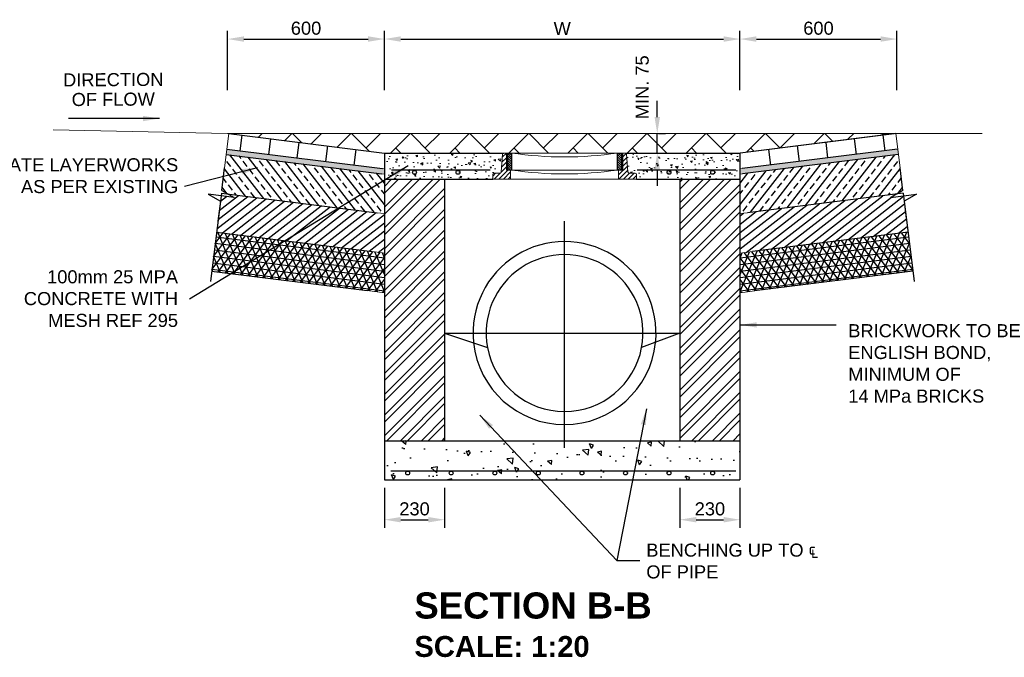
# Model space of a CAD drawing. Extents: x 76590 to 148436, y 2885688 to 2928336.
# Tile 4 of 17: x 84452 to 88219, y 2886105 to 2888543. Entities that reach past the tile are written whole.
import ezdxf
from ezdxf.enums import TextEntityAlignment as Align
from ezdxf.lldxf.tags import DXFTag

# ---------------------------------------------------------------- set-up
doc = ezdxf.new("R2010")
doc.units = 0
doc.header["$PDSIZE"] = 0.2
for name, color, linetype in [('CENTRE', 2, 'CENTER'), ('CONCRETE', 3, 'Continuous'), ('DIM1', 2, 'Continuous'), ('DIMENSIONS', 1, 'Continuous'), ('DIMS', 1, 'Continuous'), ('GRID', 7, 'Continuous'), ('HATCH', 7, 'Continuous'), ('layerworks', 1, 'Continuous'), ('PIPES', 1, 'Continuous'), ('REINFORCING', 3, 'Continuous'), ('SW Pipes', 6, 'Continuous'), ('T25', 2, 'Continuous'), ('T50', 6, 'Continuous'), ('xref', 252, 'Continuous')]:
    doc.layers.add(name, color=color, linetype=linetype)
doc.styles.add('ARIAL', font='arial.ttf')
doc.styles.add('Arial Bold', font='arialbd.ttf')
doc.styles.add('ROMANS', font='romans.shx', dxfattribs={"width": 0.8})
tags = doc.linetypes.add('CENTER', pattern=[2, 1.25, -0.25, 0.25, -0.25]).pattern_tags.tags
tags[10:11] = [DXFTag(74, 4), DXFTag(75, 0), DXFTag(340, '0'), DXFTag(46, 0.0), DXFTag(50, 0.0), DXFTag(44, 0.0), DXFTag(45, 0.0)]
tags[8:9] = [DXFTag(74, 4), DXFTag(75, 0), DXFTag(340, '0'), DXFTag(46, 0.0), DXFTag(50, 0.0), DXFTag(44, 0.0), DXFTag(45, 0.0)]
tags[6:7] = [DXFTag(74, 4), DXFTag(75, 0), DXFTag(340, '0'), DXFTag(46, 0.0), DXFTag(50, 0.0), DXFTag(44, 0.0), DXFTag(45, 0.0)]
tags[4:5] = [DXFTag(74, 4), DXFTag(75, 0), DXFTag(340, '0'), DXFTag(46, 0.0), DXFTag(50, 0.0), DXFTag(44, 0.0), DXFTag(45, 0.0)]
tags = doc.linetypes.add('DASHED2', pattern=[0.375, 0.25, -0.125]).pattern_tags.tags
tags[6:7] = [DXFTag(74, 4), DXFTag(75, 0), DXFTag(340, '0'), DXFTag(46, 0.0), DXFTag(50, 0.0), DXFTag(44, 0.0), DXFTag(45, 0.0)]
tags[4:5] = [DXFTag(74, 4), DXFTag(75, 0), DXFTag(340, '0'), DXFTag(46, 0.0), DXFTag(50, 0.0), DXFTag(44, 0.0), DXFTag(45, 0.0)]
tags = doc.linetypes.add('HIDDEN', pattern=[0.375, 0.25, -0.125]).pattern_tags.tags
tags[6:7] = [DXFTag(74, 4), DXFTag(75, 0), DXFTag(340, '0'), DXFTag(46, 0.0), DXFTag(50, 0.0), DXFTag(44, 0.0), DXFTag(45, 0.0)]
tags[4:5] = [DXFTag(74, 4), DXFTag(75, 0), DXFTag(340, '0'), DXFTag(46, 0.0), DXFTag(50, 0.0), DXFTag(44, 0.0), DXFTag(45, 0.0)]
doc.dimstyles.new('1-25', dxfattribs={"dimscale": 25, "dimtxt": 2, "dimasz": 2.5, "dimexe": 1.25, "dimexo": 0.625, "dimtad": 1, "dimdec": 0, "dimzin": 12, "dimtxsty": 'ROMANS', "dimcen": 2, "dimclrd": 1, "dimclre": 1, "dimclrt": 2, "dimadec": 0, "dimazin": 0, "dimtfac": 1, "dimtdec": 4, "dimtmove": 2, "dimatfit": 3, "dimfxl": 1, "dimtvp": 1, "dimtolj": 1, "dimtzin": 0, "dimlwd": -1, "dimarcsym": 0})
doc.dimstyles.new('1-25$7', dxfattribs={"dimscale": 25, "dimtxt": 2, "dimasz": 2.5, "dimexe": 1.25, "dimexo": 0.625, "dimtad": 0, "dimtih": 1, "dimtoh": 1, "dimdec": 0, "dimzin": 12, "dimtxsty": 'ROMANS', "dimcen": 2, "dimclrd": 1, "dimclre": 1, "dimclrt": 2, "dimadec": 0, "dimazin": 0, "dimtfac": 1, "dimtdec": 4, "dimtmove": 0, "dimatfit": 3, "dimfxl": 1, "dimtvp": 1, "dimtolj": 1, "dimtzin": 0, "dimlwd": -1, "dimarcsym": 0})

# ---------------------------------------------------------------- blocks, each defined once
blk = doc.blocks.new('*D111')
at = {"layer": 'Defpoints', "color": 0, "linetype": 'Continuous', "transparency": 16777216}
for p in [(85847.6, 2888469.4), (85247.6, 2888258.4), (85847.6, 2888258.4)]:
    blk.add_point(p, dxfattribs=at)
at = {"layer": 'DIMENSIONS', "color": 1, "linetype": 'Continuous', "lineweight": -2, "transparency": 16777216}
for p, q in [((85247.6, 2888274), (85247.6, 2888500.7)), ((85847.6, 2888274), (85847.6, 2888500.7))]:
    blk.add_line(p, q, dxfattribs=at)
at = {"layer": 'DIMENSIONS', "color": 1, "linetype": 'Continuous', "transparency": 16777216}
blk.add_line((85310.1, 2888469.4), (85785.1, 2888469.4), dxfattribs=at)
for points in [[(85310.1, 2888479.8), (85310.1, 2888459), (85247.6, 2888469.4)], [(85785.1, 2888479.8), (85785.1, 2888459), (85847.6, 2888469.4)]]:
    blk.add_solid(points, dxfattribs=at)
at = {"layer": 'DIMENSIONS', "color": 2, "linetype": 'Continuous', "lineweight": 18, "transparency": 16777216, "insert": (85547.6, 2888510.6), "char_height": 50, "attachment_point": 5, "style": 'ARIAL'}
blk.add_mtext('\\A1;600', dxfattribs=at)
blk = doc.blocks.new('*D112')
at = {"layer": 'Defpoints', "color": 0, "linetype": 'Continuous', "transparency": 16777216}
for p in [(87207.6, 2888469.4), (85847.6, 2888258.4), (87207.6, 2888274)]:
    blk.add_point(p, dxfattribs=at)
at = {"layer": 'DIMENSIONS', "color": 1, "linetype": 'Continuous', "lineweight": -2, "transparency": 16777216}
for p, q in [((85847.6, 2888274), (85847.6, 2888500.7)), ((87207.6, 2888289.6), (87207.6, 2888500.7))]:
    blk.add_line(p, q, dxfattribs=at)
at = {"layer": 'DIMENSIONS', "color": 1, "linetype": 'Continuous', "transparency": 16777216}
blk.add_line((85910.1, 2888469.4), (87145.1, 2888469.4), dxfattribs=at)
for points in [[(85910.1, 2888479.8), (85910.1, 2888459), (85847.6, 2888469.4)], [(87145.1, 2888479.8), (87145.1, 2888459), (87207.6, 2888469.4)]]:
    blk.add_solid(points, dxfattribs=at)
at = {"layer": 'DIMENSIONS', "color": 2, "linetype": 'Continuous', "lineweight": 18, "transparency": 16777216, "insert": (86527.6, 2888510), "char_height": 50, "attachment_point": 5, "style": 'ARIAL'}
blk.add_mtext('\\A1;W', dxfattribs=at)
blk = doc.blocks.new('*D113')
at = {"layer": 'Defpoints', "color": 0, "linetype": 'Continuous', "transparency": 16777216}
for p in [(87807.9, 2888469.4), (87207.6, 2888258.4), (87807.9, 2888258.4)]:
    blk.add_point(p, dxfattribs=at)
at = {"layer": 'DIMENSIONS', "color": 1, "linetype": 'Continuous', "lineweight": -2, "transparency": 16777216}
for p, q in [((87207.6, 2888274), (87207.6, 2888500.7)), ((87807.9, 2888274), (87807.9, 2888500.7))]:
    blk.add_line(p, q, dxfattribs=at)
at = {"layer": 'DIMENSIONS', "color": 1, "linetype": 'Continuous', "transparency": 16777216}
blk.add_line((87270.1, 2888469.4), (87745.4, 2888469.4), dxfattribs=at)
for points in [[(87270.1, 2888479.8), (87270.1, 2888459), (87207.6, 2888469.4)], [(87745.4, 2888479.8), (87745.4, 2888459), (87807.9, 2888469.4)]]:
    blk.add_solid(points, dxfattribs=at)
at = {"layer": 'DIMENSIONS', "color": 2, "linetype": 'Continuous', "lineweight": 18, "transparency": 16777216, "insert": (87507.8, 2888510.6), "char_height": 50, "attachment_point": 5, "style": 'ARIAL'}
blk.add_mtext('\\A1;600', dxfattribs=at)
blk = doc.blocks.new('*D114')
at = {"layer": 'Defpoints', "color": 0, "linetype": 'Continuous', "transparency": 16777216}
for p in [(86880.2, 2888108.5), (86891.1, 2888108.5), (86880.2, 2888033.5)]:
    blk.add_point(p, dxfattribs=at)
at = {"layer": 'DIMENSIONS', "color": 1, "linetype": 'Continuous', "transparency": 16777216}
for p, q in [((86891.1, 2888171), (86891.1, 2888233.5)), ((86891.1, 2888033.5), (86891.1, 2888108.5)), ((86891.1, 2887971), (86891.1, 2887908.5))]:
    blk.add_line(p, q, dxfattribs=at)
at = {"layer": 'DIMENSIONS', "color": 1, "linetype": 'Continuous', "lineweight": -2, "transparency": 16777216}
for p, q in [((86895.8, 2888108.5), (86922.4, 2888108.5)), ((86895.8, 2888033.5), (86922.4, 2888033.5))]:
    blk.add_line(p, q, dxfattribs=at)
at = {"layer": 'DIMENSIONS', "color": 1, "linetype": 'Continuous', "transparency": 16777216}
for points in [[(86880.7, 2888171), (86901.6, 2888171), (86891.1, 2888108.5)], [(86880.7, 2887971), (86901.6, 2887971), (86891.1, 2888033.5)]]:
    blk.add_solid(points, dxfattribs=at)
at = {"layer": 'DIMENSIONS', "color": 2, "linetype": 'Continuous', "lineweight": 18, "transparency": 16777216, "insert": (86833.7, 2888284.9), "char_height": 50, "attachment_point": 5, "rotation": 90, "style": 'ARIAL'}
blk.add_mtext('\\A1;MIN. 75', dxfattribs=at)
blk = doc.blocks.new('*D115')
at = {"layer": 'Defpoints', "color": 0, "linetype": 'Continuous', "transparency": 16777216}
for p in [(86977.6, 2886769.4), (87207.6, 2886769.4), (87207.6, 2886631.3)]:
    blk.add_point(p, dxfattribs=at)
at = {"layer": 'DIMENSIONS', "color": 1, "linetype": 'Continuous', "lineweight": -2, "transparency": 16777216}
for p, q in [((86977.6, 2886753.7), (86977.6, 2886600.1)), ((87207.6, 2886753.7), (87207.6, 2886600.1))]:
    blk.add_line(p, q, dxfattribs=at)
at = {"layer": 'DIMENSIONS', "color": 1, "linetype": 'Continuous', "transparency": 16777216}
blk.add_line((87040.1, 2886631.3), (87145.1, 2886631.3), dxfattribs=at)
for points in [[(87040.1, 2886641.8), (87040.1, 2886620.9), (86977.6, 2886631.3)], [(87145.1, 2886641.8), (87145.1, 2886620.9), (87207.6, 2886631.3)]]:
    blk.add_solid(points, dxfattribs=at)
at = {"layer": 'DIMENSIONS', "color": 2, "linetype": 'Continuous', "lineweight": 18, "transparency": 16777216, "insert": (87092.6, 2886672.5), "char_height": 50, "attachment_point": 5, "style": 'ARIAL'}
blk.add_mtext('\\A1;230', dxfattribs=at)
blk = doc.blocks.new('*D116')
at = {"layer": 'Defpoints', "color": 0, "linetype": 'Continuous', "transparency": 16777216}
for p in [(85847.6, 2886769.4), (86077.6, 2886769.4), (86077.6, 2886631.3)]:
    blk.add_point(p, dxfattribs=at)
at = {"layer": 'DIMENSIONS', "color": 1, "linetype": 'Continuous', "lineweight": -2, "transparency": 16777216}
for p, q in [((85847.6, 2886753.7), (85847.6, 2886600.1)), ((86077.6, 2886753.7), (86077.6, 2886600.1))]:
    blk.add_line(p, q, dxfattribs=at)
at = {"layer": 'DIMENSIONS', "color": 1, "linetype": 'Continuous', "transparency": 16777216}
blk.add_line((85910.1, 2886631.3), (86015.1, 2886631.3), dxfattribs=at)
for points in [[(85910.1, 2886641.8), (85910.1, 2886620.9), (85847.6, 2886631.3)], [(86015.1, 2886641.8), (86015.1, 2886620.9), (86077.6, 2886631.3)]]:
    blk.add_solid(points, dxfattribs=at)
at = {"layer": 'DIMENSIONS', "color": 2, "linetype": 'Continuous', "lineweight": 18, "transparency": 16777216, "insert": (85962.6, 2886672.5), "char_height": 50, "attachment_point": 5, "style": 'ARIAL'}
blk.add_mtext('\\A1;230', dxfattribs=at)
blk = doc.blocks.new('break')
at = {"color": 1}
for p, q in [((0, 2), (0, 10.74)), ((5, 0), (-5, 0)), ((-5, 0), (0, -2)), ((0, 2), (5, 0)), ((0, -2), (0, -9.81))]:
    blk.add_line(p, q, dxfattribs=at)

msp = doc.modelspace()

# ---------------------------------------------------------------- hatches: boundary and pattern name
at = {"layer": 'HATCH'}
h = msp.add_hatch(dxfattribs=at)
h.set_pattern_fill('AR-SAND', color=8, scale=5, angle=352.875, style=0)
h.set_pattern_definition([(30.37498365, (225951.6705, -3505.809), (0.882430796, 9.598789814), [0, -7.6, 0, -8.5, 0, -8.125]), (0.37498365, (225951.67, -3505.809), (10.53077205, 12.90419661), [0, -4.1, 0, -6.85, 0, -2.625]), (320.37498365, (225945.568, -3505.046), (15.453979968, -1.903232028), [0, -2.5, 0, -9, 0, -11.75]), (310.37498365, (225945.568, -3505.046), (15.4588759, 2.49016965), [0, -1.25, 0, -5.9, 0, -6.75])])
h.paths.add_polyline_path([(85244.7, 2888048.4), (85242.2, 2888028.6), (85837.7, 2887954.1), (85847.6, 2887952.9), (85847.6, 2887973), (85840.2, 2887974)])
at = {"layer": 'HATCH', "linetype": 'Continuous', "lineweight": 18}
h = msp.add_hatch(dxfattribs=at)
h.set_pattern_fill('AR-CONC', color=8, scale=0.4, angle=90, style=0)
h.set_pattern_definition([(140, (86195.684, 2887988.524), (6.3756, 72.874), [7.62, -83.82]), (85, (86195.684, 2887988.52), (-76.423, -14.0974), [6.096, -67.056]), (190.4514, (86196.215, 2887994.596), (-70.047, 58.7765), [6.476, -71.236]), (136.184, (86175.36, 2887988.52), (16.817, 108.432), [11.43, -125.73]), (186.636, (86176.77, 2887997.56), (-98.97, 94.962), [9.714, -106.854]), (81.184, (86175.36, 2887988.52), (-98.97, 94.962), [9.144, -100.584]), (111, (86180.444, 2887998.684), (40.906, 60.6458), [7.62, -83.82]), (56, (86180.444, 2887998.68), (-73.675, 24.721), [6.096, -67.056]), (161.4514, (86183.85, 2888003.74), (-32.769, 85.3666), [6.476, -71.236]), (127.5, (86195.684, 2887988.524), (-33.822, 1.23544), [0, -66.2432, 0, -68.072, 0, -67.31]), (97.5, (86195.684, 2887988.524), (-40.0722, 26.7279), [0, -38.8112, 0, -64.7192, 0, -25.654]), (57.5, (86195.684, 2887965.867), (2.2915, 54.23624), [0, -25.4, 0, -79.248, 0, -105.156]), (47.5, (86195.684, 2887955.707), (-10.1706, 59.2517), [0, -33.02, 0, -52.6288, 0, -74.676])])
h.paths.add_polyline_path([(86299.3, 2888028.8, -0.395569), (86304.3, 2888033.5), (85847.6, 2888033.5), (85847.6, 2887933.5), (86261.5, 2887933.5), (86261.5, 2887951.5, -0.414214), (86266.5, 2887956.5), (86289.1, 2887956.5, 0.387902), (86294, 2887961.1)])
h.paths.add_polyline_path([(87207.6, 2888033.5), (86768.7, 2888033.5, -0.395569), (86773.6, 2888028.8), (86778.9, 2887961.1, 0.387902), (86783.9, 2887956.5), (86806.5, 2887956.5, -0.414214), (86811.5, 2887951.5), (86811.5, 2887933.5), (87207.6, 2887933.5)])
h = msp.add_hatch(dxfattribs=at)
h.set_pattern_fill('ANSI31', color=1, scale=100, style=0)
h.set_pattern_definition([(45, (112509.662, 2899521.268), (-8.838835, 8.838835), [])])
h.paths.add_polyline_path([(86811.5, 2887951.5, 0.414214), (86806.5, 2887956.5), (86783.9, 2887956.5, -0.395569), (86778.9, 2887961.2), (86773.6, 2888029, 0.387902), (86768.7, 2888033.5), (86759, 2888033.5), (86759, 2887968.5), (86743, 2887968.5), (86743, 2887933.5), (86811.5, 2887933.5)])
h.paths.add_polyline_path([(86330, 2887968.5), (86314, 2887968.5), (86314, 2888033.5), (86304.3, 2888033.5, 0.387902), (86299.3, 2888029), (86294.1, 2887961.2, -0.395569), (86289.1, 2887956.5), (86266.5, 2887956.5, 0.414214), (86261.5, 2887951.5), (86261.5, 2887933.5), (86330, 2887933.5)])
h = msp.add_hatch(dxfattribs=at)
h.set_pattern_fill('ANSI31', color=8, scale=50, angle=90, style=0)
h.set_pattern_definition([(135, (112509.662, 2899521.268), (-4.4194174, -4.4194174), [])])
h.paths.add_polyline_path([(86754, 2888033.5), (86739, 2888033.5), (86739, 2887968.5), (86745, 2887968.5), (86754, 2887968.5)])
h.paths.add_polyline_path([(86334, 2888033.5), (86319, 2888033.5), (86319, 2887968.5), (86334, 2887968.5)])
at = {"layer": 'HATCH'}
h = msp.add_hatch(dxfattribs=at)
h.set_pattern_fill('AR-SAND', color=8, scale=5, angle=352.875, style=0)
h.set_pattern_definition([(149.62501635, (-52896.1334, -3505.809), (-0.882430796, 9.598789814), [0, -7.6, 0, -8.5, 0, -8.125]), (179.62501635, (-52896.133, -3505.809), (-10.53077205, 12.90419661), [0, -4.1, 0, -6.85, 0, -2.625]), (219.62501635, (-52890.031, -3505.046), (-15.453979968, -1.903232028), [0, -2.5, 0, -9, 0, -11.75]), (229.62501635, (-52890.031, -3505.046), (-15.4588759, 2.49016965), [0, -1.25, 0, -5.9, 0, -6.75])])
h.paths.add_polyline_path([(87810.8, 2888048.4), (87813.3, 2888028.6), (87217.8, 2887954.1), (87207.9, 2887952.9), (87207.9, 2887973), (87215.4, 2887974)])
h = msp.add_hatch(dxfattribs=at)
h.set_pattern_fill('ANSI33', color=8, scale=200, angle=82.875, style=0)
h.set_pattern_definition([(127.8749837, (225651.67, -3655.81), (-39.4676109, -30.6970307), []), (127.8749837, (225656.056, -3620.727), (-39.4676109, -30.6970307), [25, -12.5])])
h.paths.add_polyline_path([(85847.6, 2887933.5), (85847.6, 2887952.9), (85837.7, 2887954.1), (85242.2, 2888028.6), (85235.6, 2887976.4), (85224.9, 2887889.6), (85248.6, 2887876.6), (85819.1, 2887805.3), (85847.6, 2887801.7)])
h = msp.add_hatch(dxfattribs=at)
h.set_pattern_fill('ANSI33', color=8, scale=200, angle=82.875, style=0)
h.set_pattern_definition([(52.1250163, (-52596.133, -3655.81), (39.4676109, -30.6970307), []), (52.1250163, (-52600.52, -3620.727), (39.4676109, -30.6970307), [25, -12.5])])
h.paths.add_polyline_path([(87207.9, 2887933.5), (87207.9, 2887952.9), (87217.8, 2887954.1), (87813.3, 2888028.6), (87819.9, 2887976.4), (87830.6, 2887889.6), (87806.9, 2887876.6), (87236.4, 2887805.3), (87207.9, 2887801.7)])
h = msp.add_hatch(dxfattribs=at)
h.set_pattern_fill('ANSI32', color=8, scale=150, style=0)
h.set_pattern_definition([(45, (66936.71, 2882995.93), (-39.77476, 39.77476), []), (45, (66963.225, 2882995.93), (-39.77476, 39.77476), [])])
h.paths.add_polyline_path([(86077.6, 2887933.5), (85847.6, 2887933.5), (85847.6, 2886933.5), (86077.6, 2886933.5), (86077.6, 2887345.1)])
h = msp.add_hatch(dxfattribs=at)
h.set_pattern_fill('ANSI32', color=8, scale=150, style=0)
h.set_pattern_definition([(45, (66936.71, 2882995.93), (-39.77476, 39.77476), []), (45, (66963.226, 2882995.93), (-39.77476, 39.77476), [])])
h.paths.add_polyline_path([(87207.6, 2887933.5), (86977.6, 2887933.5), (86977.6, 2887345.1), (86977.6, 2886933.5), (87207.6, 2886933.5), (87207.6, 2887345.1)])
h = msp.add_hatch(dxfattribs=at)
h.set_pattern_fill('ANSI31', color=8, scale=200, angle=352.875, style=0)
h.set_pattern_definition([(37.8749837, (225551.67, -3755.81), (-15.34851534, 19.73380543), [])])
h.paths.add_polyline_path([(85847.6, 2887801.7), (85819.1, 2887805.3), (85248.6, 2887876.6), (85272.1, 2887863.7), (85222.5, 2887869.8), (85205.1, 2887730.9), (85800.5, 2887656.4), (85847.6, 2887650.6)])
h = msp.add_hatch(dxfattribs=at)
h.set_pattern_fill('ANSI31', color=8, scale=200, angle=352.875, style=0)
h.set_pattern_definition([(37.8749837, (225534.294, -3755.712), (-15.34851534, 19.73380543), [])])
h.paths.add_polyline_path([(87207.9, 2887801.8), (87236.5, 2887805.4), (87806.9, 2887876.7), (87783.5, 2887863.8), (87833.1, 2887869.9), (87850.4, 2887731), (87255.1, 2887656.5), (87207.9, 2887650.6)])
h = msp.add_hatch(dxfattribs=at)
h.set_pattern_fill('NET3', color=8, scale=200, angle=352.875, style=0)
h.set_pattern_definition([(352.8749837, (225401.67, -3905.81), (3.10086836, 24.80694692), []), (52.8749837, (225401.67, -3905.81), (-19.93301204, 15.08890424), []), (112.8749837, (225401.67, -3905.81), (-23.0338804, -9.71804268), [])])
h.paths.add_polyline_path([(85847.6, 2887650.6), (85800.5, 2887656.4), (85205.1, 2887730.9), (85186.5, 2887582), (85781.9, 2887507.6), (85847.6, 2887499.4)])
h = msp.add_hatch(dxfattribs=at)
h.set_pattern_fill('NET3', color=8, scale=200, angle=352.875, style=0)
h.set_pattern_definition([(187.1250163, (-52346.133, -3905.81), (-3.10086836, 24.80694692), []), (127.1250163, (-52346.133, -3905.81), (19.93301204, 15.08890424), []), (67.1250163, (-52346.133, -3905.81), (23.0338804, -9.71804268), [])])
h.paths.add_polyline_path([(87207.9, 2887650.6), (87255.1, 2887656.4), (87850.4, 2887730.9), (87869, 2887582), (87273.7, 2887507.6), (87207.9, 2887499.4)])
at = {"layer": 'SW Pipes'}
h = msp.add_hatch(dxfattribs=at)
h.set_pattern_fill('AR-CONC', color=8, angle=90)
h.set_pattern_definition([(140, (86676.95, 2886877.65), (15.94, 182.185), [19.05, -209.55]), (85, (86676.95, 2886877.65), (-191.057, -35.243), [15.24, -167.64]), (190.451, (86678.28, 2886892.83), (-175.118, 146.94), [16.19, -178.09]), (136.184, (86626.15, 2886877.65), (42.04, 271.08), [28.575, -314.325]), (186.636, (86629.65, 2886900.24), (-247.43, 237.4), [24.285, -267.136]), (81.184, (86626.15, 2886877.65), (-247.43, 237.4), [22.86, -251.46]), (111, (86638.85, 2886903.05), (102.265, 151.614), [19.05, -209.55]), (56, (86638.85, 2886903.05), (-184.19, 61.8), [15.24, -167.64]), (161.451, (86647.37, 2886915.68), (-81.923, 213.416), [16.19, -178.09]), (127.5, (86676.95, 2886877.65), (-84.555, 3.0886), [0, -165.608, 0, -170.18, 0, -168.275]), (97.5, (86676.95, 2886877.65), (-100.181, 66.82), [0, -97.028, 0, -161.798, 0, -64.135]), (57.5, (86676.95, 2886821.01), (5.729, 135.5906), [0, -63.5, 0, -198.12, 0, -262.89]), (47.5, (86676.95, 2886795.61), (-25.426, 148.13), [0, -82.55, 0, -131.572, 0, -186.69])])
h.paths.add_polyline_path([(87207.6, 2886783.5), (87207.6, 2886933.5), (85847.6, 2886933.5), (85847.6, 2886783.5)])
h.paths.add_polyline_path([(86110.2, 2886809.7, -1), (86095.6, 2886809.7, -1)], flags=16)
h.paths.add_polyline_path([(86276.9, 2886809.7, -1), (86262.3, 2886809.7, -1)], flags=16)
h.paths.add_polyline_path([(85943.6, 2886809.7, -1), (85929, 2886809.7, -1)], flags=16)
h.paths.add_polyline_path([(86443.5, 2886809.7, -1), (86428.9, 2886809.7, -1)], flags=16)
h.paths.add_polyline_path([(86610.2, 2886809.7, -1), (86595.6, 2886809.7, -1)], flags=16)
h.paths.add_polyline_path([(86776.8, 2886809.7, -1), (86762.2, 2886809.7, -1)], flags=16)
h.paths.add_polyline_path([(86943.5, 2886809.7, -1), (86928.9, 2886809.7, -1)], flags=16)
h.paths.add_polyline_path([(87110.1, 2886809.7, -1), (87095.5, 2886809.7, -1)], flags=16)

# ---------------------------------------------------------------- linework, layer by layer
at = {"layer": 'CENTRE', "color": 8}
for p, q in [((86536.5, 2886905.7), (86536.5, 2887772.5)), ((86077.6, 2887345.1), (86977.6, 2887345.1))]:
    msp.add_line(p, q, dxfattribs=at)
at = {"layer": 'CONCRETE', "color": 2}
for p, q in [((85847.6, 2888033.5), (85847.6, 2887933.5)), ((85847.6, 2888033.5), (86304.3, 2888033.5)), ((86768.7, 2888033.5), (87207.6, 2888033.5)), ((87207.6, 2888033.5), (87207.6, 2887933.5)), ((85847.6, 2887933.5), (86261.5, 2887933.5)), ((86811.5, 2887933.5), (87207.6, 2887933.5)), ((86077.6, 2887345.1), (86241.7, 2887289.6)), ((86077.6, 2887345.1), (86077.6, 2886933.5)), ((86977.6, 2887345.1), (86831.3, 2887289.6)), ((86977.6, 2887345.1), (86977.6, 2886933.5)), ((85847.6, 2886933.5), (85847.6, 2886783.5)), ((85847.6, 2886933.5), (87207.6, 2886933.5)), ((87207.6, 2886933.5), (87207.6, 2886783.5)), ((85847.6, 2886783.5), (87207.6, 2886783.5))]:
    msp.add_line(p, q, dxfattribs=at)
at = {"layer": 'CONCRETE', "color": 1}
for p, q in [((85847.6, 2887933.5), (85847.6, 2886933.5)), ((86077.6, 2887933.5), (86077.6, 2887345.1)), ((86977.6, 2887933.5), (86977.6, 2887345.1)), ((87207.6, 2887933.5), (87207.6, 2887345.1)), ((87207.6, 2887345.1), (87207.6, 2886933.5))]:
    msp.add_line(p, q, dxfattribs=at)
at = {"layer": 'CONCRETE', "color": 2}
msp.add_arc((86536.5, 2887345.1), 300, 190.6672, 349.3328, dxfattribs=at)
at = {"layer": 'DIM1'}
for p, q in [((85301.9, 2888101.7), (85294.4, 2888042.2)), ((85411, 2888088.1), (85403.6, 2888028.5)), ((85520.2, 2888074.4), (85512.7, 2888014.9)), ((87535.4, 2888074.4), (87542.8, 2888014.9)), ((87644.5, 2888088.1), (87652, 2888028.5)), ((87753.7, 2888101.7), (87761.1, 2888042.2)), ((85629.3, 2888060.8), (85621.9, 2888001.3)), ((85738.5, 2888047.2), (85731, 2887987.6)), ((87317.1, 2888047.2), (87324.5, 2887987.6)), ((87426.2, 2888060.8), (87433.7, 2888001.3))]:
    msp.add_line(p, q, dxfattribs=at)
at = {"layer": 'DIMS', "linetype": 'Continuous', "lineweight": 18}
for p, q in [((85235.6, 2887976.4), (85252.3, 2888107.9)), ((87819.9, 2887976.4), (87803.3, 2888107.9)), ((85847.6, 2887973), (85840.2, 2887974)), ((87207.9, 2887973), (87215.4, 2887974)), ((85847.6, 2887952.9), (85837.7, 2887954.1)), ((87207.9, 2887952.9), (87217.8, 2887954.1)), ((85847.6, 2887801.7), (85819.1, 2887805.3)), ((87207.9, 2887801.7), (87236.4, 2887805.3)), ((85847.6, 2887650.6), (85800.5, 2887656.4)), ((87207.9, 2887650.6), (87255.1, 2887656.4)), ((85847.6, 2887499.4), (85781.9, 2887507.6)), ((87207.9, 2887499.4), (87273.7, 2887507.6))]:
    msp.add_line(p, q, dxfattribs=at)
for centre in [(86536.5, 2889392.9), (86536.5, 2889327.9)]:
    msp.add_arc(centre, 1374.4, 261.5272, 278.4728, dxfattribs=at)
at = {"layer": 'GRID', "color": 1, "linetype": 'Continuous', "lineweight": 18}
for p, q in [((85247.6, 2888108.5), (84580.8, 2888121.8)), ((87807.9, 2888108.5), (85247.6, 2888108.5)), ((87807.9, 2888108.5), (88134.5, 2888108.5))]:
    msp.add_line(p, q, dxfattribs=at)
at = {"layer": 'GRID', "linetype": 'Continuous', "lineweight": 18}
for p, q in [((85847.6, 2888033.5), (85247.6, 2888108.5)), ((87207.9, 2888033.5), (87807.9, 2888108.5)), ((87207.9, 2888033.5), (87807.9, 2888108.5)), ((86811.5, 2887933.5), (86811.5, 2887933.5))]:
    msp.add_line(p, q, dxfattribs=at)
at = {"layer": 'GRID', "color": 1, "linetype": 'DASHED2', "lineweight": 18, "ltscale": 10}
for p, q in [((86768.7, 2888033.5), (86304.3, 2888033.5)), ((86334, 2887968.5), (86745, 2887968.5))]:
    msp.add_line(p, q, dxfattribs=at)
at = {"layer": 'GRID', "color": 3, "linetype": 'Continuous', "lineweight": 18}
for p, q in [((86314, 2887968.5), (86314, 2888033.5)), ((86759, 2887968.5), (86759, 2888033.5)), ((86294, 2887961.1), (86299.3, 2888029)), ((86778.9, 2887961.1), (86773.6, 2888029)), ((86266.5, 2887956.5), (86289.1, 2887956.5)), ((86334, 2887968.5), (86314, 2887968.5)), ((86330, 2887933.5), (86330, 2887968.5)), ((86741, 2887968.5), (86759, 2887968.5)), ((86743, 2887933.5), (86743, 2887968.5)), ((86806.5, 2887956.5), (86783.9, 2887956.5)), ((86261.5, 2887933.5), (86261.5, 2887951.5)), ((86261.5, 2887933.5), (86811.5, 2887933.5)), ((86811.5, 2887933.5), (86811.5, 2887951.5))]:
    msp.add_line(p, q, dxfattribs=at)
at = {"layer": 'GRID', "color": 2, "linetype": 'Continuous', "lineweight": 18}
for p, q in [((86319, 2887968.5), (86319, 2888033.5)), ((86334, 2887968.5), (86334, 2888033.5)), ((86739, 2887968.5), (86739, 2888033.5)), ((86754, 2887968.5), (86754, 2888033.5))]:
    msp.add_line(p, q, dxfattribs=at)
at = {"layer": 'GRID', "color": 3, "linetype": 'Continuous', "lineweight": 18}
for centre, start, end in [((86304.3, 2888028.5), 90, 174.8056), ((86768.7, 2888028.5), 5.1944, 90), ((86266.5, 2887951.5), 90, 180), ((86289.1, 2887961.5), 270, 354.8056), ((86783.9, 2887961.5), 185.1944, 270), ((86806.5, 2887951.5), 0, 90)]:
    msp.add_arc(centre, 5, start, end, dxfattribs=at)
at = {"layer": 'HATCH', "color": 8, "linetype": 'Continuous', "lineweight": 18}
for p, q in [((85264, 2888105.6), (85267, 2888108.5)), ((85273.2, 2888104.5), (85269.1, 2888108.5)), ((85364.6, 2888093), (85380.1, 2888108.5)), ((85465.2, 2888080.5), (85493.2, 2888108.5)), ((85531.8, 2888072.1), (85495.4, 2888108.5)), ((85565.7, 2888067.9), (85606.4, 2888108.5)), ((85666.3, 2888055.3), (85719.5, 2888108.5)), ((85790.4, 2888039.8), (85721.7, 2888108.5)), ((85777.2, 2888053), (85832.6, 2888108.5)), ((85870.8, 2888033.5), (85945.8, 2888108.5)), ((86023, 2888033.5), (85948, 2888108.5)), ((86003.4, 2888053), (86058.9, 2888108.5)), ((86097.1, 2888033.5), (86172.1, 2888108.5)), ((86249.2, 2888033.5), (86174.2, 2888108.5)), ((86229.7, 2888053), (86285.2, 2888108.5)), ((86323.3, 2888033.5), (86398.3, 2888108.5)), ((86475.5, 2888033.5), (86400.5, 2888108.5)), ((86456, 2888053), (86511.5, 2888108.5)), ((86549.6, 2888033.5), (86624.6, 2888108.5)), ((86701.8, 2888033.5), (86626.8, 2888108.5)), ((86682.3, 2888053), (86737.7, 2888108.5)), ((86775.9, 2888033.5), (86850.9, 2888108.5)), ((86928, 2888033.5), (86853, 2888108.5)), ((86908.5, 2888053), (86964, 2888108.5)), ((87002.1, 2888033.5), (87077.1, 2888108.5)), ((87154.3, 2888033.5), (87079.3, 2888108.5)), ((87134.8, 2888053), (87190.3, 2888108.5)), ((87232.3, 2888037.4), (87303.4, 2888108.5)), ((87360.6, 2888053.5), (87305.6, 2888108.5)), ((87361.6, 2888053.6), (87416.6, 2888108.5)), ((87490.9, 2888069.7), (87529.7, 2888108.5)), ((87561.8, 2888078.6), (87531.9, 2888108.5)), ((87620.2, 2888085.9), (87642.8, 2888108.5)), ((87749.5, 2888102.1), (87756, 2888108.5)), ((87762.9, 2888103.7), (87758.1, 2888108.5)), ((85909.8, 2888033.5), (85890.3, 2888053)), ((86136.1, 2888033.5), (86116.6, 2888053)), ((86362.4, 2888033.5), (86342.8, 2888053)), ((86588.6, 2888033.5), (86569.1, 2888053)), ((86814.9, 2888033.5), (86795.4, 2888053)), ((87041.2, 2888033.5), (87021.7, 2888053)), ((87260.1, 2888040.9), (87247.9, 2888053))]:
    msp.add_line(p, q, dxfattribs=at)
at = {"layer": 'layerworks', "color": 1}
for p, q in [((85252.3, 2888107.9), (85847.6, 2888033.5)), ((87803.3, 2888107.9), (87207.9, 2888033.5)), ((85244.8, 2888048.4), (85840.2, 2887974)), ((87810.7, 2888048.4), (87215.4, 2887974)), ((85242.3, 2888028.5), (85837.7, 2887954.1)), ((87813.2, 2888028.5), (87217.8, 2887954.1)), ((85223.7, 2887879.7), (85181.5, 2887541.8)), ((85223.7, 2887879.7), (85819.1, 2887805.3)), ((87831.8, 2887879.7), (87236.4, 2887805.3)), ((87831.8, 2887879.7), (87874, 2887541.8)), ((85205.1, 2887730.9), (85800.5, 2887656.4)), ((87850.4, 2887730.9), (87255.1, 2887656.4)), ((85186.5, 2887582), (85781.9, 2887507.6)), ((87869, 2887582), (87273.7, 2887507.6))]:
    msp.add_line(p, q, dxfattribs=at)
at = {"layer": 'PIPES'}
for radius, start, end in [(350, 354.0197, 185.9803), (300, 349.3328, 190.6672)]:
    msp.add_arc((86536.5, 2887345.1), radius, start, end, dxfattribs=at)
at = {"layer": 'PIPES', "linetype": 'HIDDEN'}
msp.add_arc((86536.5, 2887345.1), 350, 185.9803, 354.0197, dxfattribs=at)
at = {"layer": 'REINFORCING'}
for p, q in [((85875, 2887968.8), (86252, 2887968.8)), ((86814.2, 2887968.8), (87191.1, 2887968.8)), ((85872.2, 2886818.8), (87191.1, 2886818.8))]:
    msp.add_line(p, q, dxfattribs=at)
for centre in [(85962.2, 2887959.7), (86128.9, 2887959.7), (86936.2, 2887959.7), (87102.8, 2887959.7), (85936.3, 2886809.7), (86102.9, 2886809.7), (86269.6, 2886809.7), (86436.2, 2886809.7), (86602.9, 2886809.7), (86769.5, 2886809.7), (86936.2, 2886809.7), (87102.8, 2886809.7)]:
    msp.add_circle(centre, 7.3, dxfattribs=at)
at = {"layer": 'SW Pipes', "color": 2}
for points in [[(86319, 2888033.5), (86334, 2888033.5), (86334, 2887968.5), (86319, 2887968.5)], [(86739, 2888033.5), (86754, 2888033.5), (86754, 2887968.5), (86739, 2887968.5)]]:
    msp.add_lwpolyline(points, close=True, dxfattribs=at)

# ---------------------------------------------------------------- block references
at = {"layer": 'xref'}
for p, xscale, yscale, zscale, rotation in [((85222.5, 2887869.8), 9.999999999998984, 9.999999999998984, 9.999999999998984, 352.962318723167), ((87833.1, 2887869.8), -9.99999999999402, 10.00000000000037, 10, 7.037681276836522)]:
    msp.add_blockref('break', p, dxfattribs=dict(at, xscale=xscale, yscale=yscale, zscale=zscale, rotation=rotation))

# ---------------------------------------------------------------- texts
at = {"layer": 'DIMENSIONS', "color": 2, "style": 'ARIAL'}
for s, p in [('DIRECTION', (84810.3, 2888289.2)), ('OF FLOW', (84810.3, 2888214.1))]:
    msp.add_text(s, height=50, rotation=0.3641, dxfattribs=at).set_placement(p, align=Align.CENTER)
at = {"layer": 'DIMENSIONS', "color": 2, "insert": (86849.2, 2886473), "char_height": 50, "width": 678.571, "attachment_point": 4, "style": 'ARIAL'}
msp.add_mtext('BENCHING UP TO ℄ OF PIPE', dxfattribs=at)
at = {"layer": 'T25', "color": 2, "char_height": 50, "width": 1725.92, "style": 'ARIAL'}
for s, insert, attachment_point in [('\\pxqr;{\\C7;RE-INSTATE LAYERWORKS \\PAS PER EXISTING}', (83332.9, 2888013.6), 1), ('\\A1;\\pxqr;100mm 25 MPA\\PCONCRETE WITH\\PMESH REF 295', (85057.8, 2887585.2), 3), ('BRICKWORK TO BE \\PENGLISH BOND,\\PMINIMUM OF \\P14 MPa BRICKS', (87621.8, 2887379.1), 1)]:
    msp.add_mtext(s, dxfattribs=dict(at, insert=insert, attachment_point=attachment_point))
at = {"layer": 'T50', "color": 6, "insert": (87362.3, 2886353.3), "char_height": 100, "width": 2800.721, "attachment_point": 2, "style": 'Arial Bold'}
msp.add_mtext('\\pxql;SECTION B-B\\P{\\A1;\\H0.8x;\\C3;SCALE: 1:20}', dxfattribs=at)

# ---------------------------------------------------------------- dimensions: what is measured, and where the dimension line sits
at = {"layer": 'DIMENSIONS', "linetype": 'Continuous', "lineweight": 18}
for base, p1, p2, picture, middle in [((85847.6, 2888469.4), (85247.6, 2888258.4), (85847.6, 2888258.4), '*D111', (85547.6, 2888510.6)), ((87807.9, 2888469.4), (87207.6, 2888258.4), (87807.9, 2888258.4), '*D113', (87507.8, 2888510.6)), ((86077.6, 2886631.3), (85847.6, 2886769.4), (86077.6, 2886769.4), '*D116', (85962.6, 2886672.5)), ((87207.6, 2886631.3), (86977.6, 2886769.4), (87207.6, 2886769.4), '*D115', (87092.6, 2886672.5))]:
    dim = msp.add_linear_dim(base=base, p1=p1, p2=p2, dimstyle='1-25', override={"dimtxsty": 'ARIAL'}, dxfattribs=at)
    dim.commit()
    dim.dimension.update_dxf_attribs({"geometry": picture, "text_midpoint": middle})
dim = msp.add_linear_dim(base=(87207.6, 2888469.4), p1=(85847.6, 2888258.4), p2=(87207.6, 2888274), text='W', dimstyle='1-25', override={"dimtxsty": 'ARIAL'}, dxfattribs=at)
dim.commit()
dim.dimension.update_dxf_attribs({"geometry": '*D112', "text_midpoint": (86527.6, 2888510)})
dim = msp.add_linear_dim(base=(86891.1, 2888108.5), p1=(86880.2, 2888033.5), p2=(86880.2, 2888108.5), angle=90, text='MIN. 75', dimstyle='1-25', override={"dimtxsty": 'ARIAL'}, dxfattribs=at)
dim.commit()
dim.dimension.update_dxf_attribs({"geometry": '*D114', "text_midpoint": (86833.7, 2888284.9), "dimtype": 160})

# ---------------------------------------------------------------- leaders
for points in [[(84986.5, 2888165.5), (84639.2, 2888165.5)], [(85362.5, 2887977.4), (85082.3, 2887905.7)], [(85938.4, 2887984.9), (85102.1, 2887474.1)], [(87208.6, 2887376.2), (87575.3, 2887376.2)], [(86850, 2887055.8), (86736.9, 2886475.3)], [(86212.2, 2887031.6), (86736.9, 2886475.3), (86824.2, 2886475.3)]]:
    msp.add_leader(points, dimstyle='1-25$7', override={"dimtad": 1, "dimtih": 0, "dimtoh": 0, "dimtmove": 2}, dxfattribs=at)

doc.saveas('drawing.dxf')
